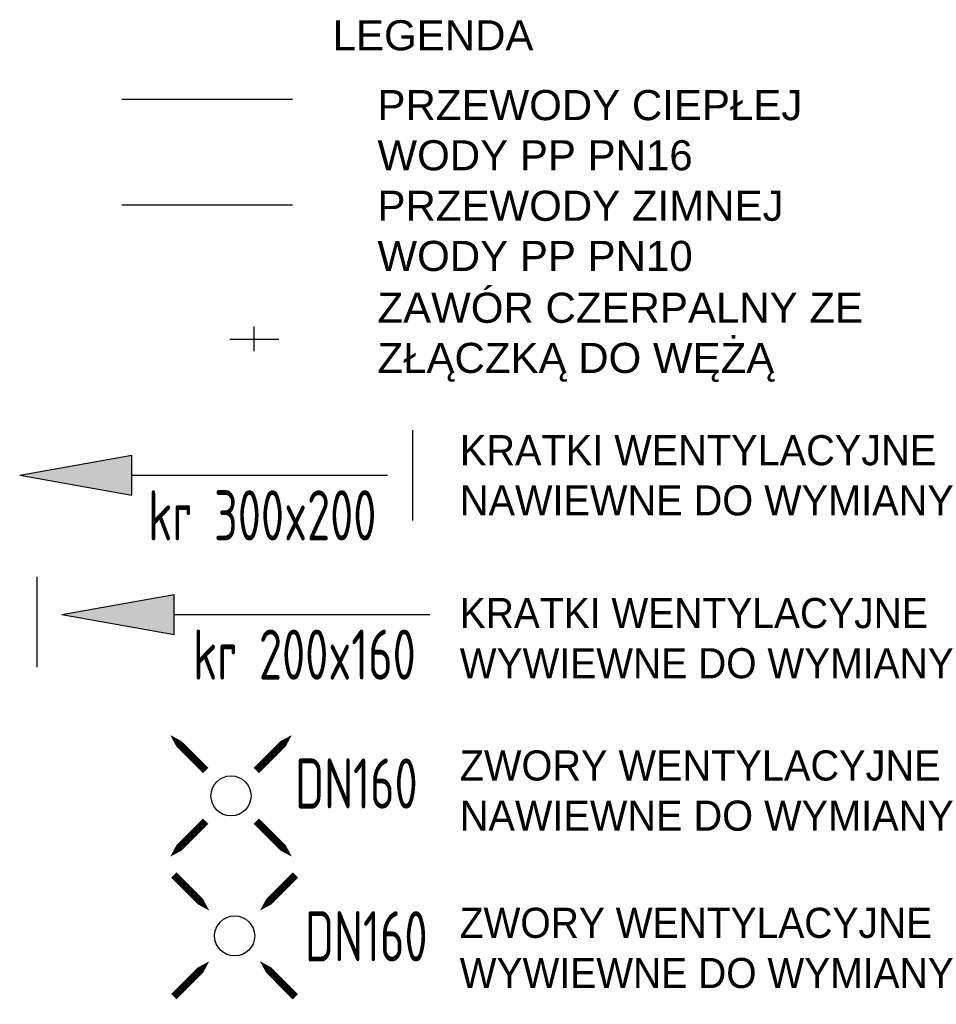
# Model space of a CAD drawing. Header units: millimetres. Extents: x 6904000 to 7075021, y 297772 to 407623.
# Tile 1 of 91: x 6904000 to 6907657, y 375058 to 378984. Entities that reach past the tile are written whole.
import ezdxf
from ezdxf.enums import TextEntityAlignment as Align

# ---------------------------------------------------------------- set-up
doc = ezdxf.new("R2010")
doc.units = ezdxf.units.MM
for name, color, linetype, lineweight in [('$went_nawiew', 150, 'Continuous', 30), ('$went_wyciąg', 32, 'Continuous', 30), ('$WENTYLACJA_OPIS', 20, 'Continuous', 25)]:
    doc.layers.add(name, color=color, linetype=linetype, lineweight=lineweight)
for name, color, linetype in [('_MECH_opis_piony', 7, 'Continuous'), ('_MECH_WC', 1, 'Continuous'), ('_MECH_WZ', 5, 'Continuous')]:
    doc.layers.add(name, color=color, linetype=linetype)
doc.styles.add('JOZEK', font='isocp3.shx', dxfattribs={"width": 0.9})
doc.styles.get("Standard").update_dxf_attribs({"font": 'arial.ttf'})

msp = doc.modelspace()

# ---------------------------------------------------------------- hatches: boundary and pattern name
at = {"layer": '$WENTYLACJA_OPIS'}
for points in [[(6904448, 377087.7), (6904448, 377247.7), (6904000, 377167.7)], [(6904616.3, 376532.5), (6904616.2, 376692.5), (6904168.2, 376612.5)]]:
    msp.add_hatch(color=256, dxfattribs=at).paths.add_polyline_path(points)

# ---------------------------------------------------------------- linework, layer by layer
at = {"layer": '$went_nawiew', "ltscale": 1.6}
msp.add_line((6905568.1, 376987.7), (6905568.1, 377347.7), dxfattribs=at)
for points in [[(6904741.9, 375990.4, 30, 30, 0), (6904671.2, 376061.1, 60, 0, 0), (6904600.5, 376131.8, 0, 0, 0)], [(6904944.3, 375990.4, 30, 30, 0), (6905015.1, 376061.1, 60, 0, 0), (6905085.8, 376131.8, 0, 0, 0)], [(6904741.9, 375788, 30, 30, 0), (6904671.2, 375717.2, 60, 0, 0), (6904600.5, 375646.5, 0, 0, 0)], [(6904944.4, 375788, 30, 30, 0), (6905015.1, 375717.3, 60, 0, 0), (6905085.8, 375646.6, 0, 0, 0)]]:
    msp.add_lwpolyline(points, format="xyseb", dxfattribs=at)
msp.add_circle((6904843.1, 375889.2), 80, dxfattribs=at)
at = {"layer": '$went_wyciąg', "ltscale": 1.6}
msp.add_line((6904068.1, 376762.5), (6904068.1, 376402.5), dxfattribs=at)
for points in [[(6904756.3, 375431.9, 0, 60, 0), (6904685.6, 375502.7, 30, 30, 0), (6904614.9, 375573.4, 0, 0, 0)], [(6904958.7, 375431.9, 0, 60, 0), (6905029.5, 375502.5, 30, 30, 0), (6905100.2, 375573.2, 0, 0, 0)], [(6904756.2, 375229.5, 0, 60, 0), (6904685.5, 375158.8, 30, 30, 0), (6904614.7, 375088.2, 0, 0, 0)], [(6904958.6, 375229.4, 0, 60, 0), (6905029.3, 375158.7, 30, 30, 0), (6905100, 375088, 0, 0, 0)]]:
    msp.add_lwpolyline(points, format="xyseb", dxfattribs=at)
msp.add_circle((6904857.5, 375330.7), 80, dxfattribs=at)
at = {"layer": '$WENTYLACJA_OPIS'}
for p, q in [((6904000, 377167.7), (6904448, 377247.7)), ((6904448, 377087.7), (6904448, 377247.7)), ((6904000, 377167.7), (6904448, 377087.7)), ((6904448, 377167.7), (6905468, 377167.7)), ((6904168.2, 376612.5), (6904616.2, 376692.5)), ((6904616.3, 376532.5), (6904616.2, 376692.5)), ((6904168.2, 376612.5), (6904616.3, 376532.5)), ((6904616.2, 376612.5), (6905636.2, 376612.5))]:
    msp.add_line(p, q, dxfattribs=at)
at = {"layer": '_MECH_WC'}
msp.add_line((6905087.9, 378666.2), (6904408, 378666.2), dxfattribs=at)
at = {"layer": '_MECH_WZ'}
for p, q in [((6905087.9, 378245.1), (6904408, 378245.1)), ((6904936.1, 377663.1), (6904936.1, 377760.6))]:
    msp.add_line(p, q, dxfattribs=at)
msp.add_lwpolyline([(6904838.6, 377709.9), (6905033.6, 377709.9)], dxfattribs=at)

# ---------------------------------------------------------------- texts
at = {"layer": '$WENTYLACJA_OPIS', "style": 'JOZEK', "oblique": 0, "width": 0.75}
msp.add_text('kr 300x200', height=200, rotation=0, dxfattribs=at).set_placement((6904967.6, 377007.7), align=Align.MIDDLE_CENTER)
msp.add_text('kr 200x160', height=200, dxfattribs=at).set_placement((6905135.8, 376452.5), align=Align.MIDDLE_CENTER)
for rotation, p in [(0.0045, (6905343.1, 375838.4)), (359.9752, (6905382.4, 375229.1))]:
    msp.add_text('DN160', height=200, rotation=rotation, dxfattribs=at).set_placement(p, align=Align.CENTER)
at = {"layer": '_MECH_opis_piony', "char_height": 120, "width": 2152.37, "attachment_point": 1}
for s, insert in [('LEGENDA', (6905248.5, 378982.1)), ('PRZEWODY CIEPŁEJ WODY PP PN16', (6905427.3, 378703.7)), ('PRZEWODY ZIMNEJ WODY PP PN10', (6905427.3, 378302.3)), ('ZAWÓR CZERPALNY ZE ZŁĄCZKĄ DO WĘŻĄ', (6905427.3, 377895.6)), ('KRATKI WENTYLACYJNE NAWIEWNE DO WYMIANY', (6905755.4, 377327.6)), ('KRATKI WENTYLACYJNE WYWIEWNE DO WYMIANY', (6905755.4, 376678.1)), ('ZWORY WENTYLACYJNE NAWIEWNE DO WYMIANY', (6905755.4, 376070.4)), ('ZWORY WENTYLACYJNE WYWIEWNE DO WYMIANY', (6905755.4, 375442.9))]:
    msp.add_mtext(s, dxfattribs=dict(at, insert=insert))

doc.saveas('drawing.dxf')
